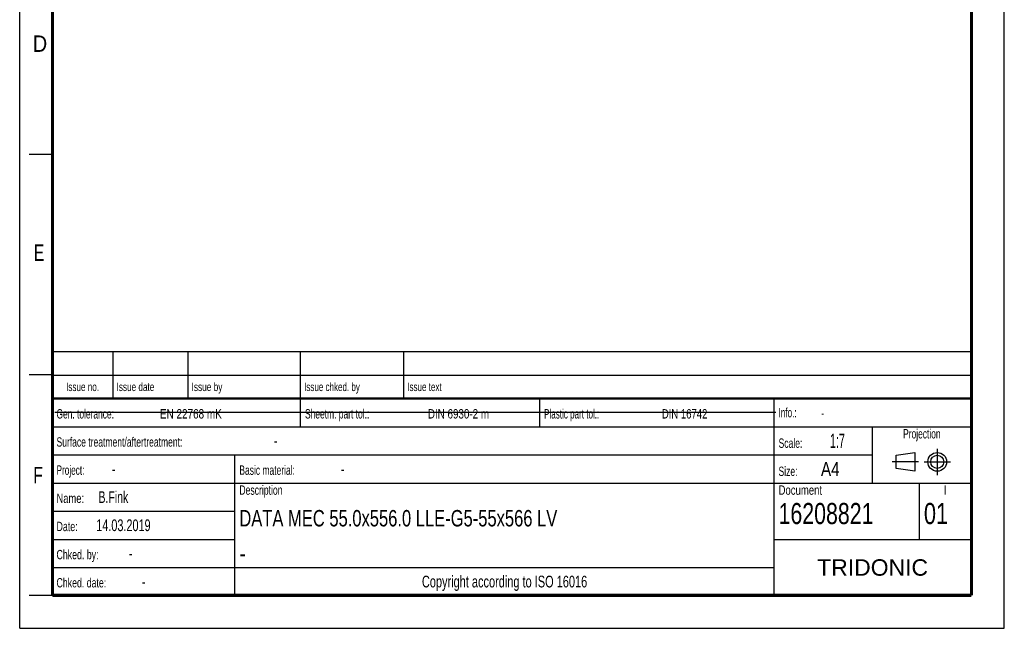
# Model space of a CAD drawing. Header units: millimetres. Extents: x 0 to 210, y 0 to 297.
# Tile 1 of 27: x 0 to 210, y 0 to 130. Entities that reach past the tile are written whole.
import ezdxf
from ezdxf.enums import TextEntityAlignment as Align

# ---------------------------------------------------------------- set-up
doc = ezdxf.new("R2010")
doc.units = ezdxf.units.MM
doc.header["$LTSCALE"] = 19.36
doc.linetypes.add('CENTER', pattern=[0.6, 0.375, -0.075, 0.075, -0.075])
doc.layers.get('0').update_dxf_attribs({"linetype": 'CONTINUOUS'})
doc.layers.add('DEFAULT_1', color=7, linetype='CENTER')
doc.layers.add('Z_NOTICE', color=7, linetype='CONTINUOUS')
doc.styles.get("Standard").update_dxf_attribs({"font": 'txt', "width": 0.7})
doc.styles.add('TEXTSTYLE_2', font='txt', dxfattribs={"width": 0.75})
doc.styles.add('TEXTSTYLE_5', font='arial.ttf')

# ---------------------------------------------------------------- blocks, each defined once
blk = doc.blocks.new('PROJEKTIONSMETHODE_BL0', base_point=(192.31, 35.47))
at = {"color": 2, "linetype": 'CONTINUOUS'}
for p, q in [((186.91, 36.87), (190.91, 37.47)), ((186.91, 34.07), (186.91, 36.87)), ((190.91, 37.47), (190.91, 33.47)), ((190.91, 33.47), (186.91, 34.07))]:
    blk.add_line(p, q, dxfattribs=at)
for radius in [2, 1.4]:
    blk.add_circle((195.71, 35.47), radius, dxfattribs=at)
at = {"layer": 'DEFAULT_1', "color": 2, "linetype": 'CENTER'}
for p, q in [((195.71, 38.27), (195.71, 32.67)), ((191.71, 35.47), (186.11, 35.47)), ((192.91, 35.47), (198.5, 35.47))]:
    blk.add_line(p, q, dxfattribs=at)

msp = doc.modelspace()

# ---------------------------------------------------------------- linework, layer by layer
at = {"color": 2, "linetype": 'CONTINUOUS'}
for p, q in [((0, 0), (0, 297)), ((210, 0), (210, 297)), ((7, 101), (2, 101)), ((6.91362, 48.96015), (6.91362, 58.96015)), ((6.91362, 58.96015), (202.91362, 58.96015)), ((19.91362, 48.96015), (19.91362, 58.96015)), ((35.91362, 48.96015), (35.91362, 58.96015)), ((59.91362, 48.96015), (59.91362, 58.96015)), ((81.91362, 48.96015), (81.91362, 58.96015)), ((202.91362, 48.96015), (202.91362, 58.96015)), ((7, 54), (2, 54)), ((6.91362, 53.96015), (202.91362, 53.96015)), ((6.91355, 6.96013), (6.91355, 48.96013)), ((6.91355, 48.96013), (202.91355, 48.96013)), ((6.91362, 48.96015), (202.91362, 48.96015)), ((59.91355, 42.96013), (59.91355, 48.96013)), ((110.91355, 42.96013), (110.91355, 48.96013)), ((160.91355, 6.96013), (160.91355, 48.96013)), ((202.91355, 6.96013), (202.91355, 48.96013)), ((6.91355, 42.96013), (202.91355, 42.96013)), ((181.91355, 30.96013), (181.91355, 42.96013)), ((6.91355, 36.96013), (181.91355, 36.96013)), ((45.91355, 6.96013), (45.91355, 36.96013)), ((6.91355, 30.96013), (202.91355, 30.96013)), ((191.91355, 18.96013), (191.91355, 30.96013)), ((6.91355, 24.96013), (45.91355, 24.96013)), ((6.91355, 18.96013), (45.91355, 18.96013)), ((160.91355, 18.96013), (202.91355, 18.96013)), ((6.91355, 12.96013), (160.91355, 12.96013)), ((7, 7), (2, 7)), ((6.91355, 6.96013), (202.91355, 6.96013)), ((0, 0), (210, 0))]:
    msp.add_line(p, q, dxfattribs=at)
at = {"color": 7, "linetype": 'CONTINUOUS'}
msp.add_line((7.46812, 46.04239), (161.26812, 46.04239), dxfattribs=at)
for points, const_width in [([(7, 7), (7, 290)], 0.7), ([(203, 7), (203, 290)], 0.7), ([(7, 49), (203, 49)], 0.5), ([(7, 7), (203, 7)], 0.7)]:
    msp.add_lwpolyline(points, dxfattribs=dict(at, const_width=const_width))

# ---------------------------------------------------------------- block references
at = {"color": 2, "linetype": 'CONTINUOUS'}
msp.add_blockref('PROJEKTIONSMETHODE_BL0', (192.30508, 35.46975), dxfattribs=at)

# ---------------------------------------------------------------- texts
at = {"color": 5, "linetype": 'CONTINUOUS', "style": 'TEXTSTYLE_2'}
for s, width, p in [('D', 0.904762, (2.80729, 122.85717)), ('E', 0.714286, (3.00245, 78.30247)), ('F', 0.714286, (2.92219, 30.89704))]:
    msp.add_text(s, height=3.5, dxfattribs=dict(at, width=width)).set_placement(p)
at = {"layer": 'Z_NOTICE', "color": 5, "linetype": 'CONTINUOUS', "style": 'TEXTSTYLE_2'}
for s, height, width, p in [('Issue date ', 1.8, 0.725108, (20.66362, 50.56015)), ('Issue by ', 1.8, 0.732804, (36.66362, 50.56015)), ('Issue chked. by', 1.8, 0.711111, (60.66362, 50.56015)), ('Issue text ', 1.8, 0.712121, (82.66362, 50.56015)), ('Gen. tolerance:', 2, 0.669841, (7.85105, 44.71013)), ('EN 22768 mK', 2, 0.792208, (29.91057, 44.71013)), ('Sheetm. part tol.:', 2, 0.67328, (60.85105, 44.71013)), ('DIN 6930-2 m', 2, 0.78373, (87.05343, 44.71013)), ('Plastic part tol.:', 2, 0.642857, (111.85105, 44.71013)), ('DIN 16742', 2, 0.759259, (136.95819, 44.71013)), ('Info.: ', 2, 0.64966, (161.85105, 44.96013)), ('Surface treatment/aftertreatment: ', 2, 0.681373, (7.85105, 38.71013)), ('Scale:  ', 2, 0.684524, (161.85105, 38.46013)), ('1:7', 3, 0.571429, (172.80343, 38.46013)), ('-', 2.5, 0.714286, (54.18438, 38.71013)), ('Project: ', 2, 0.656085, (7.85105, 32.71013)), ('-', 2.5, 0.714286, (19.66057, 32.71013)), ('Basic material: ', 2, 0.675595, (46.85105, 32.71013)), ('-', 2.5, 0.714286, (68.47009, 32.71013)), ('Size: ', 2, 0.678571, (161.85105, 32.46013)), (' A4', 3, 0.809524, (169.9939, 32.46013)), ('B.Fink', 2.5, 0.670635, (16.80343, 26.71013)), ('Description', 2, 0.688312, (46.85105, 28.46013)), ('Document', 2, 0.761905, (161.85105, 28.46013)), ('Name: ', 2, 0.746032, (7.85105, 26.71013)), ('16208821', 4.5, 0.755952, (161.85105, 22.21013)), ('01', 4.5, 0.77381, (192.85105, 22.21013)), ('14.03.2019', 2.5, 0.692857, (16.32724, 20.71013)), ('Date: ', 2, 0.706349, (7.85105, 20.71013)), ('Chked. by: ', 2, 0.701299, (7.85105, 14.71013)), ('-', 2.5, 0.714286, (23.27962, 14.71013)), ('Chked. date: ', 2, 0.699634, (7.85105, 8.71013)), ('-', 2.5, 0.714286, (26.04152, 8.71013))]:
    msp.add_text(s, height=height, dxfattribs=dict(at, width=width)).set_placement(p)
for s, height, width, p in [('Issue no.', 1.8, 0.719577, (13.41362, 50.56015)), ('Projection', 2, 0.671429, (192.41355, 40.46013)), ('I', 2, 0.833333, (197.41355, 28.46013)), ('Copyright according to ISO 16016', 2.5, 0.700149, (103.41355, 8.71013))]:
    msp.add_text(s, height=height, dxfattribs=dict(at, width=width)).set_placement(p, align=Align.CENTER)
at = {"layer": 'Z_NOTICE', "color": 5, "linetype": 'CONTINUOUS', "width": 0.714286}
msp.add_text('-', height=1.8, dxfattribs=at).set_placement((170.94628, 44.96013))
at = {"layer": 'Z_NOTICE', "color": 7, "linetype": 'CONTINUOUS', "width": 0.753307}
msp.add_text('DATA MEC 55.0x556.0 LLE-G5-55x566 LV', height=3.5, dxfattribs=at).set_placement((46.85105, 21.71013))
at = {"layer": 'Z_NOTICE', "color": 7, "linetype": 'CONTINUOUS', "style": 'TEXTSTYLE_2', "width": 0.904762}
msp.add_text('-', height=3.5, dxfattribs=at).set_placement((46.85105, 14.21013))
at = {"layer": 'Z_NOTICE', "color": 5, "linetype": 'CONTINUOUS', "style": 'TEXTSTYLE_5'}
msp.add_text('TRIDONIC', height=3.5, dxfattribs=at).set_placement((181.91355, 11.21013), align=Align.CENTER)

doc.saveas('drawing.dxf')
